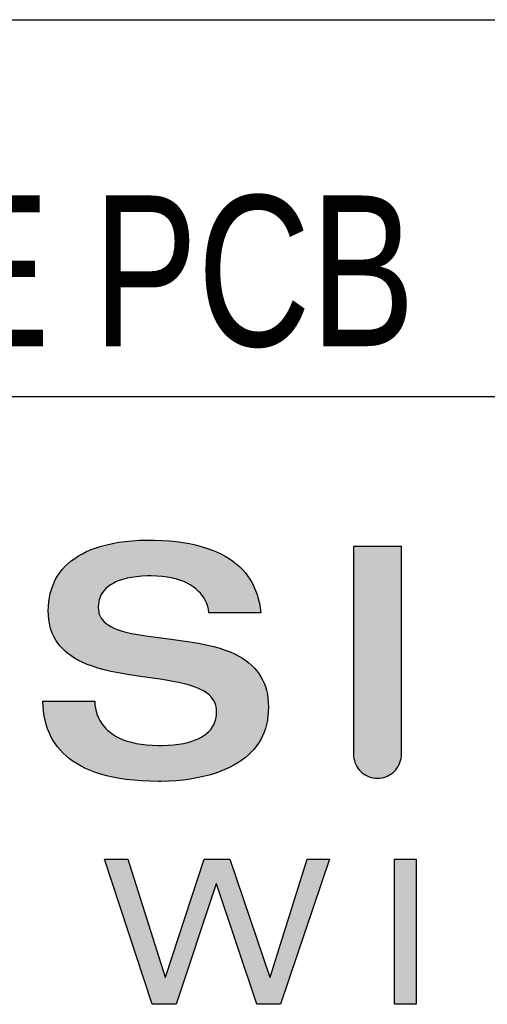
# Model space of a CAD drawing. Extents: x 0 to 559, y 0 to 432.
# Tile 10 of 14: x 470 to 481, y 23 to 48. Entities that reach past the tile are written whole.
import ezdxf

# ---------------------------------------------------------------- set-up
doc = ezdxf.new("R2010")
doc.units = 0
doc.header["$LTSCALE"] = 30.734
doc.layers.get('0').update_dxf_attribs({"linetype": 'CONTINUOUS'})
doc.layers.add('NOTES', color=7, linetype='CONTINUOUS')
doc.styles.add('TEXTSTYLE_4', font='txt', dxfattribs={"width": 0.8})

msp = doc.modelspace()

# ---------------------------------------------------------------- linework, layer by layer
at = {"color": 2, "linetype": 'CONTINUOUS'}
for p, q in [((387.439, 48.26), (552.45, 48.26)), ((387.439, 38.735), (552.45, 38.735)), ((444.589, 38.735), (552.45, 38.735))]:
    msp.add_line(p, q, dxfattribs=at)
at = {"color": 7, "linetype": 'CONTINUOUS'}
for p, q in [((477.945, 34.941), (477.943, 29.685)), ((479.158, 34.941), (477.945, 34.941)), ((479.156, 29.685), (479.158, 34.941)), ((471.646, 27.037), (472.236, 27.037)), ((472.853, 23.365), (471.646, 27.037)), ((472.236, 27.037), (473.178, 24.054)), ((473.188, 24.054), (474.17, 27.037)), ((474.17, 27.037), (474.818, 27.037)), ((474.818, 27.037), (475.827, 24.054)), ((475.837, 24.054), (476.774, 27.037)), ((477.339, 27.037), (476.094, 23.365)), ((476.774, 27.037), (477.339, 27.037)), ((478.979, 27.037), (479.524, 27.037)), ((478.979, 23.365), (478.979, 27.037)), ((479.524, 27.037), (479.524, 23.365)), ((474.469, 26.41), (473.456, 23.365)), ((474.479, 26.41), (474.469, 26.41)), ((475.498, 23.365), (474.479, 26.41)), ((473.178, 24.054), (473.188, 24.054)), ((475.827, 24.054), (475.837, 24.054)), ((473.456, 23.365), (472.853, 23.365)), ((476.094, 23.365), (475.498, 23.365)), ((479.524, 23.365), (478.979, 23.365))]:
    msp.add_line(p, q, dxfattribs=at)
for points in [[(472.773, 35.103), (472.913, 35.102), (473.105, 35.095), (473.289, 35.083), (473.466, 35.065), (473.635, 35.042), (473.795, 35.014), (473.948, 34.981), (474.092, 34.944), (474.228, 34.902), (474.356, 34.856), (474.477, 34.806), (474.59, 34.753), (474.697, 34.695), (474.796, 34.635), (474.89, 34.57), (474.976, 34.503), (475.057, 34.431), (475.132, 34.357), (475.202, 34.279), (475.265, 34.197), (475.324, 34.111), (475.377, 34.022), (475.425, 33.928), (475.467, 33.83), (475.505, 33.727), (475.536, 33.62), (475.563, 33.507), (475.583, 33.389), (475.598, 33.266), (474.287, 33.266), (474.285, 33.28), (474.274, 33.353), (474.256, 33.426), (474.232, 33.497), (474.202, 33.565), (474.165, 33.632), (474.122, 33.696), (474.073, 33.757), (474.018, 33.815), (473.957, 33.87), (473.89, 33.922), (473.816, 33.97), (473.736, 34.014), (473.648, 34.054), (473.554, 34.09), (473.453, 34.121), (473.4, 34.135), (473.344, 34.147), (473.228, 34.168), (473.104, 34.183), (472.971, 34.193), (472.83, 34.196), (472.736, 34.195), (472.589, 34.188), (472.454, 34.176), (472.33, 34.158), (472.216, 34.136), (472.113, 34.109), (472.02, 34.078), (471.936, 34.044), (471.861, 34.007), (471.794, 33.967), (471.734, 33.924), (471.682, 33.878), (471.637, 33.83), (471.597, 33.779), (471.564, 33.725), (471.537, 33.668), (471.525, 33.638), (471.515, 33.607), (471.499, 33.543), (471.49, 33.476), (471.487, 33.404), (471.49, 33.341), (471.499, 33.283), (471.506, 33.255), (471.515, 33.228), (471.536, 33.176), (471.563, 33.128), (471.597, 33.082), (471.637, 33.038), (471.685, 32.996), (471.74, 32.956), (471.805, 32.917), (471.88, 32.879), (471.968, 32.844), (472.069, 32.809), (472.187, 32.776), (472.325, 32.744), (472.489, 32.712), (472.688, 32.681), (472.945, 32.646), (473.329, 32.598), (473.624, 32.559), (473.862, 32.523), (474.068, 32.487), (474.251, 32.448), (474.414, 32.408), (474.563, 32.366), (474.698, 32.32), (474.822, 32.273), (474.935, 32.223), (475.039, 32.17), (475.134, 32.115), (475.221, 32.057), (475.3, 31.996), (475.373, 31.933), (475.439, 31.867), (475.499, 31.798), (475.553, 31.725), (475.602, 31.649), (475.645, 31.569), (475.683, 31.486), (475.716, 31.398), (475.743, 31.305), (475.764, 31.207), (475.78, 31.103), (475.789, 30.994), (475.792, 30.879), (475.789, 30.762), (475.779, 30.649), (475.772, 30.595), (475.764, 30.541), (475.742, 30.438), (475.714, 30.339), (475.681, 30.243), (475.641, 30.152), (475.597, 30.064), (475.546, 29.979), (475.49, 29.898), (475.428, 29.819), (475.359, 29.744), (475.285, 29.671), (475.204, 29.601), (475.116, 29.535), (475.021, 29.471), (474.919, 29.411), (474.809, 29.353), (474.692, 29.299), (474.567, 29.249), (474.433, 29.202), (474.291, 29.16), (474.141, 29.121), (473.983, 29.088), (473.816, 29.059), (473.642, 29.036), (473.46, 29.019), (473.273, 29.007), (473.081, 29.002), (473.016, 29.001), (473.015, 29.001), (472.792, 29.005), (472.582, 29.014), (472.384, 29.03), (472.197, 29.051), (472.021, 29.077), (471.856, 29.108), (471.7, 29.144), (471.554, 29.184), (471.417, 29.229), (471.289, 29.277), (471.168, 29.329), (471.056, 29.385), (470.951, 29.445), (470.852, 29.508), (470.761, 29.575), (470.676, 29.645), (470.597, 29.718), (470.524, 29.795), (470.457, 29.876), (470.396, 29.959), (470.34, 30.047), (470.29, 30.139), (470.245, 30.234), (470.205, 30.334), (470.171, 30.438), (470.143, 30.546), (470.12, 30.66), (470.103, 30.779), (470.091, 30.903), (470.086, 31.032), (471.398, 31.032), (471.405, 30.938), (471.418, 30.85), (471.438, 30.766), (471.462, 30.686), (471.493, 30.61), (471.51, 30.574), (471.529, 30.539), (471.57, 30.471), (471.618, 30.407), (471.67, 30.347), (471.729, 30.29), (471.794, 30.236), (471.865, 30.186), (471.943, 30.139), (472.027, 30.096), (472.12, 30.056), (472.22, 30.021)], [(472.22, 30.021), (472.328, 29.989), (472.446, 29.963), (472.572, 29.941), (472.707, 29.924), (472.852, 29.913), (473.007, 29.908), (473.057, 29.907), (473.106, 29.908), (473.255, 29.913), (473.394, 29.924), (473.524, 29.94), (473.645, 29.962), (473.756, 29.988), (473.857, 30.018), (473.949, 30.052), (474.032, 30.089), (474.107, 30.129), (474.174, 30.172), (474.233, 30.218), (474.285, 30.266), (474.331, 30.317), (474.37, 30.37), (474.404, 30.426), (474.431, 30.485), (474.453, 30.548), (474.468, 30.614), (474.478, 30.683), (474.481, 30.757), (474.478, 30.824), (474.469, 30.886), (474.462, 30.916), (474.453, 30.945), (474.432, 31), (474.404, 31.052), (474.371, 31.101), (474.331, 31.149), (474.284, 31.194), (474.229, 31.237), (474.166, 31.279), (474.093, 31.32), (474.009, 31.359), (473.911, 31.396), (473.799, 31.433), (473.669, 31.468), (473.516, 31.503), (473.334, 31.538), (473.109, 31.574), (472.801, 31.619), (472.5, 31.662), (472.228, 31.703), (472.003, 31.743), (471.808, 31.783), (471.635, 31.824), (471.479, 31.867), (471.339, 31.912), (471.211, 31.959), (471.094, 32.009), (470.987, 32.061), (470.89, 32.115), (470.801, 32.172), (470.72, 32.231), (470.647, 32.293), (470.58, 32.358), (470.519, 32.425), (470.464, 32.496), (470.415, 32.569), (470.372, 32.647), (470.334, 32.728), (470.301, 32.813), (470.274, 32.903), (470.253, 32.998), (470.237, 33.098), (470.228, 33.203), (470.224, 33.315), (470.228, 33.432), (470.237, 33.545), (470.253, 33.652), (470.275, 33.755), (470.288, 33.805), (470.302, 33.854), (470.336, 33.949), (470.375, 34.04), (470.419, 34.127), (470.469, 34.21), (470.525, 34.29), (470.586, 34.367), (470.654, 34.44), (470.727, 34.51), (470.807, 34.577), (470.893, 34.64), (470.986, 34.701), (471.086, 34.758), (471.194, 34.811), (471.309, 34.861), (471.432, 34.907), (471.562, 34.949), (471.702, 34.986), (471.849, 35.019), (472.005, 35.047), (472.17, 35.07), (472.344, 35.087), (472.526, 35.098), (472.716, 35.103), (472.773, 35.103)], [(477.943, 29.685), (477.945, 29.631), (477.952, 29.578), (477.964, 29.526), (477.98, 29.475), (478.001, 29.426), (478.026, 29.379), (478.055, 29.334), (478.088, 29.291), (478.125, 29.252), (478.155, 29.225), (478.197, 29.192), (478.242, 29.163), (478.29, 29.138), (478.339, 29.117), (478.39, 29.101), (478.442, 29.089), (478.495, 29.082), (478.549, 29.08), (478.603, 29.082), (478.657, 29.089), (478.709, 29.101), (478.76, 29.117), (478.809, 29.138), (478.856, 29.163), (478.901, 29.192), (478.944, 29.225), (478.973, 29.252), (479.01, 29.291), (479.043, 29.334), (479.073, 29.379), (479.098, 29.426), (479.118, 29.475), (479.135, 29.526), (479.146, 29.578), (479.153, 29.631), (479.156, 29.685)]]:
    msp.add_lwpolyline(points, dxfattribs=at)
for points in [[(472.16, 35.068), (472.72, 35.103), (473.004, 35.1)], [(472.773, 35.103), (473.004, 35.1), (472.72, 35.103)], [(471.282, 34.85), (471.681, 34.981), (473.999, 34.969)], [(473.999, 34.969), (474.401, 34.838), (471.282, 34.85)], [(471.681, 34.981), (472.16, 35.068), (473.53, 35.057)], [(473.53, 35.057), (473.999, 34.969), (471.681, 34.981)], [(473.004, 35.1), (473.53, 35.057), (472.16, 35.068)], [(479.158, 34.941), (477.944, 32.315), (478.551, 34.941)], [(477.944, 32.315), (477.945, 34.941), (478.551, 34.941)], [(479.158, 34.941), (479.157, 32.314), (477.944, 32.315)], [(470.696, 34.481), (470.956, 34.682), (474.738, 34.671)], [(474.738, 34.671), (475.016, 34.469), (470.696, 34.481)], [(470.956, 34.682), (471.282, 34.85), (474.401, 34.838)], [(474.401, 34.838), (474.738, 34.671), (470.956, 34.682)], [(470.494, 34.247), (470.696, 34.481), (475.016, 34.469)], [(475.016, 34.469), (475.239, 34.232), (470.494, 34.247)], [(470.347, 33.978), (470.494, 34.247), (472.673, 34.193)], [(470.347, 33.978), (472.673, 34.193), (472.274, 34.148)], [(471.974, 34.06), (470.347, 33.978), (472.274, 34.148)], [(475.239, 34.232), (472.83, 34.196), (470.494, 34.247)], [(472.83, 34.196), (472.673, 34.193), (470.494, 34.247)], [(472.83, 34.196), (475.239, 34.232), (473.247, 34.165)], [(473.247, 34.165), (475.239, 34.232), (473.425, 34.128)], [(473.425, 34.128), (475.239, 34.232), (473.585, 34.079)], [(475.239, 34.232), (475.411, 33.957), (473.585, 34.079)], [(470.294, 33.828), (470.347, 33.978), (471.757, 33.941)], [(471.757, 33.941), (471.608, 33.794), (470.294, 33.828)], [(471.974, 34.06), (471.757, 33.941), (470.347, 33.978)], [(473.852, 33.948), (473.585, 34.079), (475.411, 33.957)], [(473.852, 33.948), (475.411, 33.957), (474.053, 33.78)], [(475.411, 33.957), (475.532, 33.638), (474.053, 33.78)], [(470.224, 33.315), (470.256, 33.668), (471.518, 33.616)], [(470.224, 33.315), (471.518, 33.616), (471.487, 33.404)], [(470.256, 33.668), (470.294, 33.828), (471.608, 33.794)], [(471.608, 33.794), (471.518, 33.616), (470.256, 33.668)], [(474.192, 33.584), (474.053, 33.78), (475.532, 33.638)], [(475.532, 33.638), (475.572, 33.459), (474.192, 33.584)], [(471.487, 33.404), (471.495, 33.307), (470.224, 33.315)], [(474.272, 33.365), (474.192, 33.584), (475.572, 33.459)], [(474.272, 33.365), (475.572, 33.459), (474.287, 33.266)], [(475.572, 33.459), (475.598, 33.266), (474.287, 33.266)], [(470.255, 32.983), (470.224, 33.315), (471.495, 33.307)], [(470.255, 32.983), (471.495, 33.307), (471.518, 33.219)], [(471.608, 33.069), (470.255, 32.983), (471.518, 33.219)], [(471.608, 33.069), (471.76, 32.943), (470.255, 32.983)], [(470.345, 32.702), (470.255, 32.983), (471.76, 32.943)], [(470.345, 32.702), (471.76, 32.943), (471.995, 32.833)], [(472.355, 32.738), (470.345, 32.702), (471.995, 32.833)], [(472.355, 32.738), (472.92, 32.649), (470.345, 32.702)], [(470.487, 32.465), (470.345, 32.702), (472.92, 32.649)], [(470.487, 32.465), (472.92, 32.649), (472.951, 32.645)], [(473.76, 32.539), (470.487, 32.465), (472.951, 32.645)], [(473.76, 32.539), (474.321, 32.432), (470.487, 32.465)], [(470.684, 32.261), (470.487, 32.465), (474.321, 32.432)], [(470.684, 32.261), (474.321, 32.432), (474.747, 32.302)], [(474.747, 32.302), (475.078, 32.148), (470.684, 32.261)], [(470.945, 32.084), (470.684, 32.261), (475.078, 32.148)], [(475.078, 32.148), (475.335, 31.967), (470.945, 32.084)], [(477.943, 29.685), (477.944, 32.315), (479.157, 32.314)], [(479.157, 32.314), (479.156, 29.685), (477.943, 29.685)], [(471.284, 31.931), (470.945, 32.084), (475.335, 31.967)], [(471.284, 31.931), (475.335, 31.967), (471.726, 31.802)], [(475.335, 31.967), (475.53, 31.758), (471.726, 31.802)], [(472.317, 31.689), (471.726, 31.802), (475.53, 31.758)], [(472.317, 31.689), (475.53, 31.758), (473.105, 31.575)], [(475.53, 31.758), (475.672, 31.512), (473.105, 31.575)], [(473.634, 31.477), (473.105, 31.575), (475.672, 31.512)], [(475.672, 31.512), (475.724, 31.373), (473.634, 31.477)], [(473.979, 31.371), (473.634, 31.477), (475.724, 31.373)], [(473.979, 31.371), (475.724, 31.373), (474.209, 31.251)], [(475.724, 31.373), (475.761, 31.221), (474.209, 31.251)], [(474.36, 31.115), (474.209, 31.251), (475.761, 31.221)], [(474.36, 31.115), (475.761, 31.221), (474.45, 30.954)], [(475.761, 31.221), (475.792, 30.879), (474.45, 30.954)], [(470.122, 30.649), (470.086, 31.032), (471.398, 31.032)], [(471.441, 30.755), (470.122, 30.649), (471.398, 31.032)], [(474.473, 30.642), (475.792, 30.879), (474.449, 30.537)], [(475.792, 30.879), (475.76, 30.524), (474.449, 30.537)], [(474.473, 30.86), (474.45, 30.954), (475.792, 30.879)], [(474.473, 30.86), (475.792, 30.879), (474.481, 30.757)], [(474.481, 30.757), (475.792, 30.879), (474.473, 30.642)], [(471.441, 30.755), (471.484, 30.632), (470.122, 30.649)], [(470.213, 30.314), (470.122, 30.649), (471.484, 30.632)], [(470.213, 30.314), (471.484, 30.632), (471.541, 30.518)], [(471.695, 30.321), (470.213, 30.314), (471.541, 30.518)], [(474.359, 30.354), (474.449, 30.537), (475.76, 30.524)], [(475.76, 30.524), (475.669, 30.214), (474.359, 30.354)], [(471.695, 30.321), (471.907, 30.159), (470.213, 30.314)], [(470.358, 30.018), (470.213, 30.314), (471.907, 30.159)], [(470.358, 30.018), (471.907, 30.159), (472.184, 30.033)], [(473.998, 30.073), (475.669, 30.214), (473.707, 29.976)], [(475.669, 30.214), (475.522, 29.943), (473.707, 29.976)], [(474.211, 30.2), (475.669, 30.214), (473.998, 30.073)], [(474.211, 30.2), (474.359, 30.354), (475.669, 30.214)], [(472.184, 30.033), (472.537, 29.946), (470.358, 30.018)], [(470.559, 29.757), (470.358, 30.018), (472.537, 29.946)], [(473.057, 29.907), (470.559, 29.757), (472.978, 29.908), (472.537, 29.946)], [(473.057, 29.907), (475.522, 29.943), (470.559, 29.757)], [(475.522, 29.943), (475.319, 29.704), (470.559, 29.757)], [(473.329, 29.918), (475.522, 29.943), (473.057, 29.907)], [(473.329, 29.918), (473.707, 29.976), (475.522, 29.943)], [(470.819, 29.531), (470.559, 29.757), (475.319, 29.704)], [(475.319, 29.704), (475.057, 29.495), (470.819, 29.531)], [(477.966, 29.519), (477.943, 29.685), (479.156, 29.685)], [(479.133, 29.52), (477.966, 29.519), (479.156, 29.685)], [(471.144, 29.341), (470.819, 29.531), (475.057, 29.495)], [(475.057, 29.495), (474.729, 29.316), (471.144, 29.341)], [(479.133, 29.52), (479.066, 29.367), (477.966, 29.519)], [(478.033, 29.367), (477.966, 29.519), (479.066, 29.367)], [(471.543, 29.188), (471.144, 29.341), (474.729, 29.316)], [(474.729, 29.316), (474.329, 29.17), (471.543, 29.188)], [(472.029, 29.076), (471.543, 29.188), (474.329, 29.17)], [(474.329, 29.17), (473.854, 29.065), (472.029, 29.076)], [(479.066, 29.367), (478.957, 29.237), (478.033, 29.367)], [(478.141, 29.237), (478.033, 29.367), (478.957, 29.237)], [(478.957, 29.237), (478.868, 29.17), (478.141, 29.237)], [(478.23, 29.17), (478.141, 29.237), (478.868, 29.17)], [(478.23, 29.17), (478.868, 29.17), (478.383, 29.102)], [(478.868, 29.17), (478.715, 29.102), (478.383, 29.102)], [(472.616, 29.012), (472.029, 29.076), (473.854, 29.065)], [(473.854, 29.065), (473.309, 29.009), (472.616, 29.012)], [(473.016, 29.001), (472.616, 29.012), (473.309, 29.009)], [(478.549, 29.08), (478.383, 29.102), (478.715, 29.102)], [(472.853, 23.365), (471.646, 27.037), (472.236, 27.037)], [(473.178, 24.054), (472.853, 23.365), (472.236, 27.037)], [(473.188, 24.054), (474.17, 27.037), (474.469, 26.41)], [(474.818, 27.037), (474.469, 26.41), (474.17, 27.037)], [(474.469, 26.41), (474.818, 27.037), (474.479, 26.41)], [(474.818, 27.037), (475.827, 24.054), (474.479, 26.41)], [(475.837, 24.054), (477.339, 27.037), (475.498, 23.365)], [(477.339, 27.037), (476.094, 23.365), (475.498, 23.365)], [(475.837, 24.054), (476.774, 27.037), (477.339, 27.037)], [(478.979, 27.037), (479.524, 27.037), (478.979, 23.365), (479.524, 23.365)], [(473.188, 24.054), (474.469, 26.41), (472.853, 23.365)], [(474.469, 26.41), (473.456, 23.365), (472.853, 23.365)], [(475.498, 23.365), (474.479, 26.41), (475.827, 24.054)], [(473.188, 24.054), (472.853, 23.365), (473.178, 24.054)], [(475.837, 24.054), (475.498, 23.365), (475.827, 24.054)]]:
    msp.add_solid(points, dxfattribs=at)

# ---------------------------------------------------------------- texts
at = {"layer": 'NOTES', "color": 2, "linetype": 'CONTINUOUS', "style": 'TEXTSTYLE_4', "width": 0.777211}
msp.add_text('IoT MODULE PCB', height=3.81, dxfattribs=at).set_placement((446.494, 40.005))

doc.saveas('drawing.dxf')
